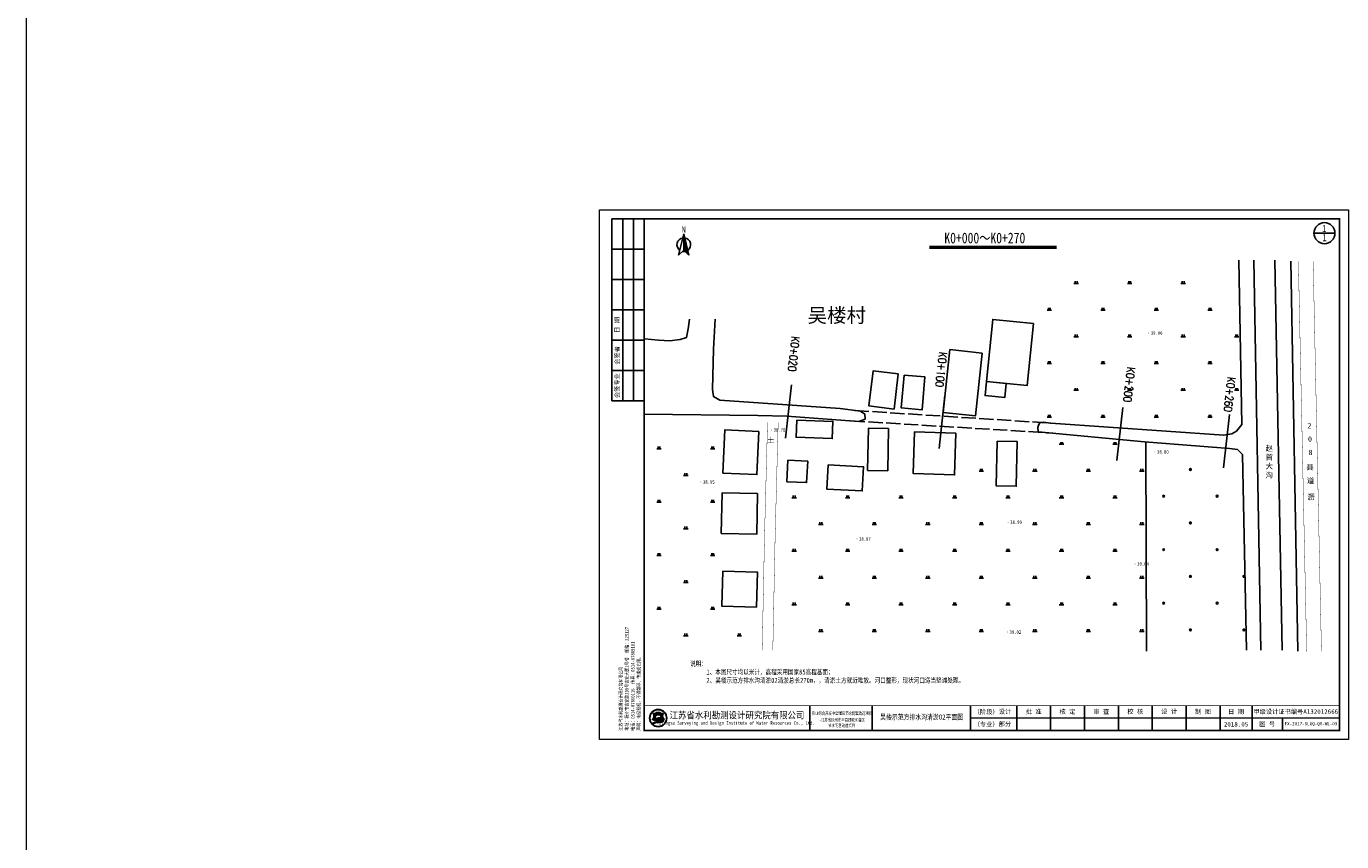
# Model space of a CAD drawing. Extents: x 464172 to 473094, y 3847158 to 3855433.
# Tile 66 of 98: x 469570 to 470307, y 3848734 to 3849191. Entities that reach past the tile are written whole.
import ezdxf
from ezdxf.enums import TextEntityAlignment as Align

# ---------------------------------------------------------------- set-up
doc = ezdxf.new("R2010")
doc.units = 0
doc.linetypes.add('X2', pattern=[10, 8, -2])
doc.linetypes.add('X3', pattern=[5, 4, -1])
doc.layers.get('0').update_dxf_attribs({"linetype": 'CONTINUOUS'})
doc.layers.add('0.13文字', color=3, linetype='CONTINUOUS', lineweight=13)
doc.layers.add('文字', color=7, linetype='CONTINUOUS', lineweight=15)
for name, color, linetype in [('DIMTEX', 7, 'CONTINUOUS'), ('DLSS', 4, 'CONTINUOUS'), ('DMX', 1, 'CONTINUOUS'), ('GCD', 9, 'CONTINUOUS'), ('JMD', 6, 'CONTINUOUS'), ('LINE', 7, 'CONTINUOUS'), ('SXSS', 5, 'CONTINUOUS'), ('ZBTZ', 8, 'CONTINUOUS'), ('断面', 7, 'CONTINUOUS')]:
    doc.layers.add(name, color=color, linetype=linetype)
doc.styles.add('-仿宋_GB2312', font='FangSong_GB2312.ttf')
doc.styles.add('HZ', font='rs.shx', dxfattribs={"width": 0.8, "bigfont": 'hztxt.shx'})
doc.styles.add('LYJFS', font='times.ttf', dxfattribs={"width": 0.7})
doc.styles.get("Standard").update_dxf_attribs({"font": 'rs.shx', "bigfont": 'hztxt.shx'})
doc.styles.add('STYLE2', font='txt', dxfattribs={"width": 0.8})
doc.styles.add('仿宋', font='FangSong_GB2312.ttf', dxfattribs={"width": 0.8})
doc.styles.add('仿宋体', font='FangSong_GB2312.ttf', dxfattribs={"width": 0.8})
doc.styles.add('宋体', font='txt')
doc.styles.add('正等线体', font='simhei.ttf')
doc.styles.add('黑体', font='simhei.ttf')
doc.linetypes.add('1161', pattern='A,0,[149,AAA.SHX,S=0.15,R=0,X=0,Y=0],-1.6', length=1.6)
doc.linetypes.add('833', pattern='A,2,[150,AAA.SHX,S=0.8,R=0,X=0,Y=0.8],2,[150,AAA.SHX,S=2,R=0,X=0,Y=2],1e-11', length=4.00000000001)

# ---------------------------------------------------------------- blocks, each defined once
blk = doc.blocks.new('gc119')
for p, q in [((-1.25, 0), (1.25, 0)), ((-0.5, 1.3), (-0.5, 0)), ((0.5, 1.3), (0.5, 0))]:
    blk.add_line(p, q)
blk = doc.blocks.new('gc170')
at = {"linetype": 'Continuous'}
blk.add_circle((0, 0), 0.5, dxfattribs=at)
blk = doc.blocks.new('GC200')
at = {"linetype": 'Continuous', "const_width": 0.2, "flags": 128}
blk.add_lwpolyline([(-0.1, 0, 1), (0.1, 0, 1)], format="xyb", close=True, dxfattribs=at)
blk = doc.blocks.new('A$C67844AE1')
at = {"color": 7, "linetype": 'ByBlock', "lineweight": -3}
for p, q in [((-68.54528065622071, 12.60233967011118), (-102.4539569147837, -126.4874291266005)), ((-68.54528065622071, 12.60233967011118), (-68.54528065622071, -93.55508338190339)), ((-68.54528065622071, 12.60233967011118), (-34.63660439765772, -126.4874291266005)), ((-68.54528065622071, 6.444916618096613), (-66.57848399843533, 4.534749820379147)), ((-75.16375737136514, -13.81146217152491), (-75.00695480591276, -13.90275762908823)), ((-68.54528065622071, -3.555083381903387), (-63.38429603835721, -8.56746807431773)), ((-68.54528065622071, -13.55508338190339), (-60.19010807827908, -21.66968596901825)), ((-68.54528065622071, -23.55508338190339), (-56.99592011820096, -34.77190386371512)), ((-68.54528065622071, -33.55508338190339), (-53.80173215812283, -47.874121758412)), ((-68.54528065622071, -43.55508338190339), (-50.60754419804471, -60.97633965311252)), ((-68.54528065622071, -53.55508338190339), (-47.4133562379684, -74.0785575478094)), ((-68.54528065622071, -63.55508338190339), (-44.21916827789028, -87.18077544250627)), ((-68.54528065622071, -73.55508338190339), (-41.02498031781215, -100.282993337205)), ((-68.54528065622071, -83.55508338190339), (-37.83079235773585, -113.3852112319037)), ((-68.54528065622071, -93.55508338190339), (-102.4539569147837, -126.4874291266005)), ((-68.54528065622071, -93.55508338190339), (-34.63660439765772, -126.4874291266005))]:
    blk.add_line(p, q, dxfattribs=at)
for start, end in [(98.47002997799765, 234.1282238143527), (305.8717761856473, 81.52997002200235), (258.3564658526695, 281.6435341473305)]:
    blk.add_arc((-68.54528065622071, -58.56304133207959), 44.66625879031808, start, end, dxfattribs=at)
at = {"color": 7, "linetype": 'ByBlock', "lineweight": -3, "insert": (-82.5777418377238, 61.776892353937), "char_height": 40, "width": 53.56766932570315, "attachment_point": 1}
blk.add_mtext('{\\fSimSun|b0|i0|c134|p2;N}', dxfattribs=at)
blk = doc.blocks.new('TK')
h = blk.add_hatch(color=152)
h.dxf.hatch_style = 1
h.paths.add_polyline_path([(37.76634519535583, 12, 1), (28.08865389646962, 12, 1)])
h.paths.add_polyline_path([(37.60348109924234, 12, 1), (28.2515179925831, 12, 1)], flags=16)
h = blk.add_hatch(color=152)
h.dxf.hatch_style = 1
edge = h.paths.add_edge_path()
edge.add_arc((34.80941884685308, 9.57513306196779), 1.461698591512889, 43.31770961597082, 70.37003522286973)
edge.add_arc((33.42980450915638, 5.707128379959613), 5.568375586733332, 70.37003522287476, 84.52854590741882)
edge.add_arc((32.84297213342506, -0.4193509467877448), 11.72289597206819, 84.5285459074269, 95.17746754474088)
edge.add_arc((32.98455917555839, 9.871856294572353), 1.831337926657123, 111.7965680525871, 130.9174013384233, ccw=False)
edge.add_arc((34.88031159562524, 5.13131362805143), 6.936886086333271, 98.84274785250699, 111.79656805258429, ccw=False)
edge.add_arc((35.94667124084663, -1.723120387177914), 13.873772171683, 95.21036804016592, 98.84274785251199, ccw=False)
edge.add_ellipse((32.92749954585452, 12.29239219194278), major_axis=(-1.773815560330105, 0), ratio=0.8776980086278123, start_angle=172.6538623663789, end_angle=176.9129867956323)
edge.add_arc((34.51986391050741, 1.961408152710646), 10.24870363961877, 88.99992913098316, 98.52267106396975)
edge.add_arc((34.12653419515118, 4.586133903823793), 7.594670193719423, 98.5226710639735, 116.8491039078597)
edge.add_arc((31.25213164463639, 10.26438648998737), 1.230336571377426, 116.8491039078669, 139.2900683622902)
edge.add_arc((30.4676556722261, 10.93937889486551), 0.1954369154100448, 139.2900683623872, 263.050638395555)
edge.add_arc((30.65080526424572, 12.44199033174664), 1.70916902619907, 263.0506383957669, 272.136251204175)
edge.add_arc((31.81845295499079, -18.86063964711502), 29.61523112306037, 88.46268833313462, 92.13625120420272, ccw=False)
edge.add_arc((32.47617160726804, 5.646726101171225), 5.099041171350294, 68.07113774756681, 88.46268833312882, ccw=False)
edge.add_arc((36.58583429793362, -10.91731876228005), 21.4080615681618, 95.91294384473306, 98.79521578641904)
edge.add_arc((35.21854840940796, -2.080308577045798), 12.46590188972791, 98.79521578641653, 117.8496747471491)
edge.add_arc((93.71745628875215, -228.4932874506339), 245.9934265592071, 104.7703900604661, 105.15790668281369, ccw=False)
edge.add_line((31.00239690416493, 9.371353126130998), (30.1988762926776, 9.045501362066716))
edge.add_arc((51.56004769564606, -88.12407086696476), 99.48982566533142, 100.90627282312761, 102.39834375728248, ccw=False)
edge.add_line((32.73627937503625, 9.568770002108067), (32.12568198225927, 9.380185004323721))
edge.add_arc((29.81630978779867, 37.97211086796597), 28.68503833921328, 274.6177604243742, 279.6944367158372)
edge.add_arc((33.87653895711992, 14.20489681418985), 4.573507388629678, 279.694436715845, 287.6119267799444)
edge.add_arc((34.76080719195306, 11.41934212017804), 1.650966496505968, 287.6119267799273, 311.5140981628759)
edge.add_arc((35.67269695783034, 10.38914913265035), 0.2751610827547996, 311.5140981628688, 403.3177096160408)
edge = h.paths.add_edge_path()
edge.add_arc((37.34861352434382, 13.13700107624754), 2.066422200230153, 138.9741968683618, 204.1180883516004, ccw=False)
edge.add_line((35.78967558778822, 14.49339822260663), (34.09257231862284, 14.49339822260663))
edge.add_line((34.09257231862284, 14.49339822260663), (34.09257231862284, 15.08006279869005))
edge.add_line((34.09257231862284, 15.08006279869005), (31.76242677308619, 15.08006279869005))
edge.add_line((31.76242677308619, 15.08006279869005), (31.76242677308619, 14.49339822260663))
edge.add_line((31.76242677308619, 14.49339822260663), (30.06532350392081, 14.49339822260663))
edge.add_arc((28.50638556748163, 13.13700107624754), 2.066422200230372, -24.118088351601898, 41.0258031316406, ccw=False)
edge.add_arc((26.96985351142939, 13.82490731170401), 3.749914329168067, 314.34412131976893, 335.8819116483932, ccw=False)
edge.add_arc((28.92445619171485, 14.17747440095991), 3.106664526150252, 282.3877277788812, 290.1465811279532)
edge.add_arc((25.86021252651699, 22.52986678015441), 12.00340818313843, 290.1465811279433, 296.6495194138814)
edge.add_ellipse((32.92749954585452, 12.29239219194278), major_axis=(-1.773815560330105, 0), ratio=0.8776980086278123, start_angle=176.9129867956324, end_angle=378.37473811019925, ccw=False)
edge.add_ellipse((32.92749954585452, 12.29239219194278), major_axis=(-1.773815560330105, 0), ratio=0.8776980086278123, start_angle=172.653862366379, end_angle=176.9129867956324, ccw=False)
edge.add_ellipse((32.92749954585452, 12.29239219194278), major_axis=(-1.773815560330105, 0), ratio=0.8776980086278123, start_angle=161.6252618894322, end_angle=172.653862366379, ccw=False)
edge.add_arc((39.99478656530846, 22.52986678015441), 12.00340818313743, 243.3504805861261, 249.853418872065)
edge.add_arc((36.93054290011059, 14.17747440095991), 3.106664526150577, 249.8534188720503, 257.61227222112)
edge.add_arc((38.88514558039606, 13.82490731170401), 3.74991432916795, 204.1180883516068, 225.6558786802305, ccw=False)
at = {"lineweight": 0}
for p, q in [((0, 0), (0, 297)), ((0, 297), (420, 297)), ((420, 297), (420, 0)), ((415, 12), (208, 12)), ((420, 0), (0, 0))]:
    blk.add_line(p, q, dxfattribs=at)
for p, q in [((25, 292), (7, 292)), ((7, 292), (7, 190)), ((13, 292), (13, 190)), ((19, 292), (19, 190)), ((25, 275), (7, 275)), ((25, 258), (7, 258)), ((25, 241), (7, 241)), ((25, 224), (7, 224)), ((25, 207), (7, 207)), ((25, 190), (7, 190)), ((118, 19), (118, 5)), ((153, 19), (153, 5)), ((208, 19), (208, 5)), ((234, 19), (234, 5)), ((253, 19), (253, 5)), ((272, 19), (272, 5)), ((291, 19), (291, 5)), ((310, 19), (310, 5)), ((329, 19), (329, 5)), ((348, 19), (348, 5)), ((366, 19), (366, 5)), ((383, 12), (383, 5))]:
    blk.add_line(p, q)
at = {"lineweight": 0, "const_width": 1}
blk.add_lwpolyline([(25, 292), (415, 292), (415, 5), (25, 5)], close=True, dxfattribs=at)
at = {"lineweight": 0, "const_width": 0.4}
blk.add_lwpolyline([(415, 19), (25, 19)], dxfattribs=at)
at = {"color": 152}
for points in [[(31.24412181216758, 11.80161767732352, -0.02838203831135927), (29.99446309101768, 11.26089254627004, -0.03386732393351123), (29.59091690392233, 11.14313846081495, 0.09425397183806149), (30.39241989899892, 12.29262248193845, 0.2921547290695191), (30.06532350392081, 14.49339822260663), (31.76242677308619, 14.49339822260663), (31.76242677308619, 15.08006279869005), (34.09257231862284, 15.08006279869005), (34.09257231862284, 14.49339822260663), (35.78967558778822, 14.49339822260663, 0.29215472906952), (35.46257919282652, 12.29262248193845, 0.09425397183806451), (36.2640821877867, 11.14313846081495, -0.03386732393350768), (35.86053600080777, 11.26089254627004, -0.02838203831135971), (34.61087727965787, 11.80161767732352)], [(34.69874112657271, 12.20855064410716, 0.04157472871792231), (33.0009984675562, 12.09693843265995, 0.08013502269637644), (30.6964595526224, 11.36209164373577, 0.09823132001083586), (30.31951032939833, 11.06684867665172, 0.599439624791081), (30.44400935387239, 10.74537776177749, 0.03966424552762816), (30.71451621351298, 10.73400916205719, -0.01603031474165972), (32.61296833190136, 10.7439319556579, -0.08921046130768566), (34.38043466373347, 10.37684270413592, 0.01257694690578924), (33.31247064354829, 10.23900867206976, 0.08333285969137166), (29.39506013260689, 8.941746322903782, -0.001690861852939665), (31.00239690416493, 9.371353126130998), (30.1988762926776, 9.045501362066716, -0.006510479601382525), (32.73627937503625, 9.568770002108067), (32.12568198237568, 9.380185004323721, 0.02215480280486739), (34.64668864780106, 9.696699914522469, 0.03456031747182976), (35.26033732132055, 9.845760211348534, 0.1046726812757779), (35.85507491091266, 10.18311053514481, 0.4234638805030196), (35.87289335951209, 10.57792154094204, 0.1185893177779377), (35.30046801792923, 10.95188049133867, 0.06185687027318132), (33.96074808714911, 11.25013348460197, 0.04649815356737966), (31.78508714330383, 11.25571519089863, -0.08362449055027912), (32.30456102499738, 11.57226833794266, -0.05658197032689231), (33.81395195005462, 11.9857476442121, -0.01585057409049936), (34.68675527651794, 12.09332510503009)]]:
    blk.add_lwpolyline(points, format="xyb", dxfattribs=at)
for radius in [4.838845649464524, 4.675981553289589]:
    blk.add_circle((32.92749954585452, 12), radius, dxfattribs=at)
blk.add_arc((34.88031159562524, 5.13131362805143), 6.936886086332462, 98.84274785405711, 111.7965680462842, dxfattribs=at)
for start_param, end_param in [(2.820892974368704, 6.603884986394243), (3.013378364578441, 3.087714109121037)]:
    blk.add_ellipse((32.92749954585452, 12.29239219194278), major_axis=(-1.773815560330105, 0), ratio=0.8776980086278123, start_param=start_param, end_param=end_param, dxfattribs=at)
at = {"style": '宋体'}
for s, height, width, p in [('江苏省水利勘测设计研究院有限公司', 3.75, 0.9, (77.12731924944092, 13.75084589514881)), ('农业综合开发中型灌区节水配套改造项目', 1.8, 0.75, (136, 14.74047347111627)), ('Jiangsu Surveying and Design Institute of Water Resources Co., Ltd.', 2, 0.8, (76.9551912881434, 9.01340379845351)), ('-江苏省徐州市丰县四联河灌区', 1.8, 0.75, (136, 11.02926161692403)), ('节水配套改造项目', 1.8, 0.75, (135.8399052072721, 7.880905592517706))]:
    blk.add_text(s, height=height, dxfattribs=dict(at, width=width)).set_placement(p, align=Align.MIDDLE)
at = {"style": 'LYJFS'}
for s, p in [('（阶段）', (216.8339300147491, 15.5)), ('（专业）', (216.8339300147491, 8.5))]:
    blk.add_text(s, height=2.5, dxfattribs=at).set_placement(p, align=Align.MIDDLE_CENTER)
at = {"style": '仿宋'}
blk.add_text('2018.05', height=2.5, dxfattribs=at).set_placement((357, 8.5), align=Align.MIDDLE)
at = {"rotation": 90}
for s, insert, char_height, attachment_point, style in [('日 期', (10, 232.5), 2.5, 5, '宋体'), ('会签者', (10, 215.5), 2.5, 5, '宋体'), ('会签专业', (10, 198.5), 2.5, 5, '宋体'), ('江苏省水利勘测设计研究院有限公司\\P地址：扬州市吉安路209号吉安大厦1号楼  邮编：225127\\P电话：0514-87860116  传真：0514-87889101\\P声明：未经授权，不得翻印、传播或它用。', (23.29513194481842, 4.918324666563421), 2, 7, '仿宋')]:
    blk.add_mtext(s, dxfattribs=dict(at, insert=insert, char_height=char_height, attachment_point=attachment_point, style=style))
at = {"char_height": 2.5, "attachment_point": 5, "style": '宋体'}
for s, insert in [('设计', (227.4021536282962, 15.5)), ('批 准', (243.5, 15.5)), ('核 定', (262.4375, 15.47222222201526)), ('审 查', (281.4305555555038, 15.47328627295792)), ('校 核', (300.4652777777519, 15.54328155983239)), ('设 计', (319.4722222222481, 15.59333057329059)), ('制 图', (338.4166666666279, 15.4779241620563)), ('日 期', (357, 15.5)), ('甲级设计证书编号A132012666', (390.5, 15.5)), ('部分', (227.4021536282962, 8.5)), ('图 号', (374.5, 8.5))]:
    blk.add_mtext(s, dxfattribs=dict(at, insert=insert))

msp = doc.modelspace()

# ---------------------------------------------------------------- linework, layer by layer
at = {"layer": 'DIMTEX', "linetype": 'Continuous'}
msp.add_line((470076.1244628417, 3849066.510374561), (470147.4161379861, 3849066.510374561), dxfattribs=at)
at = {"layer": 'DIMTEX', "color": 1, "linetype": 'Continuous'}
msp.add_line((470076.1449556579, 3849067.472816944), (470147.4161379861, 3849067.472816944), dxfattribs=at)
at = {"layer": 'DLSS', "color": 8, "linetype": 'Continuous', "const_width": 0.2, "elevation": 39.936, "flags": 128}
msp.add_lwpolyline([(470287.7387821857, 3848840.340254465), (470283.0819793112, 3849059.159193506)], dxfattribs=at)
at = {"layer": 'DLSS', "color": 8, "linetype": 'Continuous', "const_width": 0.2, "flags": 128}
for points in [[(470296.0256729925, 3848840.340254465), (470291.3688701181, 3849059.159193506)], [(470296.0256729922, 3848840.340254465), (470291.3688701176, 3849059.159193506)], [(469988.3212294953, 3848840.948408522), (469989.6226412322, 3848905.078440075), (469991.3281718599, 3848968.6001922)]]:
    msp.add_lwpolyline(points, dxfattribs=at)
at = {"layer": 'DLSS', "color": 8, "linetype": 'X3', "const_width": 0.2, "flags": 128}
msp.add_lwpolyline([(469982.3677077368, 3848840.948408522), (469983.6719659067, 3848905.218704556), (469985.3780199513, 3848968.759951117)], dxfattribs=at)
at = {"layer": 'DMX', "linetype": 'Continuous'}
for points in [[(469998.7441438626, 3848989.762414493), (469995.4585431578, 3848959.942876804)], [(470084.8224352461, 3848983.865242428), (470081.5368345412, 3848954.045704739)], [(470184.5950868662, 3848977.125955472), (470181.3094861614, 3848947.306417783)], [(470244.4586778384, 3848973.082383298), (470241.1730771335, 3848943.262845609)]]:
    msp.add_lwpolyline(points, dxfattribs=at)
at = {"layer": 'JMD', "color": 8, "linetype": 'Continuous', "flags": 128}
for points in [[(470134.5369916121, 3849024.177089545), (470131.0204053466, 3848989.452683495), (470108.1558235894, 3848991.768209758), (470111.6724098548, 3849026.492615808)], [(470105.6824872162, 3849007.637546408), (470101.9105482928, 3848972.378728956), (470083.870629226, 3848974.30861424), (470087.6425681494, 3849009.567431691)], [(470058.6842596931, 3848995.915800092), (470056.3078616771, 3848976.236716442), (470042.2010400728, 3848977.940221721), (470044.5774380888, 3848997.61930537)], [(470061.9093987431, 3848995.237199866), (470060.3817033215, 3848976.830478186), (470072.1427953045, 3848975.854347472), (470073.670490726, 3848994.261069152)], [(470108.1558235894, 3848991.768209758), (470119.1977254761, 3848990.649981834), (470118.3882876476, 3848982.657216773), (470107.3463857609, 3848983.775444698)], [(470001.7883970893, 3848970.075711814), (470022.0181473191, 3848969.29307089), (470021.6453331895, 3848959.656548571), (470001.4155829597, 3848960.439189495)], [(469980.4521699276, 3848963.725462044), (469979.3862080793, 3848939.488091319), (469960.3203619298, 3848940.326609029), (469961.3863237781, 3848964.563979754)], [(470053.205613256, 3848965.274620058), (470052.8045369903, 3848941.624079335), (470041.5117439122, 3848941.815587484), (470041.912820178, 3848965.466128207)], [(470090.998882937, 3848962.719885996), (470090.2570417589, 3848939.31240828), (470067.1190322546, 3848940.04570934), (470067.8608734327, 3848963.453187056)], [(470114.1193882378, 3848958.199034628), (470113.5313813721, 3848933.179841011), (470124.8119267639, 3848932.914723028), (470125.3999336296, 3848957.933916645)], [(469996.8015438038, 3848947.494489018), (469996.2122299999, 3848935.493535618), (470007.2938497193, 3848934.94936623), (470007.8831635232, 3848946.95031963)], [(470019.3195506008, 3848944.96100225), (470039.1949283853, 3848943.880533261), (470038.4567225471, 3848930.301133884), (470018.5813447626, 3848931.381602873)], [(469979.8238017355, 3848928.800336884), (469979.2955296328, 3848906.032323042), (469959.3867415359, 3848906.494254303), (469959.9150136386, 3848929.262268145)], [(469960.2636651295, 3848885.300992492), (469959.700144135, 3848865.749414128), (469979.1081508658, 3848865.190031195), (469979.6716718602, 3848884.741609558)]]:
    msp.add_lwpolyline(points, close=True, dxfattribs=at)
at = {"layer": 'SXSS', "color": 8, "linetype": '833', "elevation": 40.9941, "flags": 128}
for points in [[(470249.6262477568, 3849059.767347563), (470251.4283766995, 3848967.49691101)], [(470251.7564085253, 3848950.70142038), (470253.8999887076, 3848840.948408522)]]:
    msp.add_lwpolyline(points, dxfattribs=at)
at = {"layer": 'SXSS', "color": 8, "linetype": 'Continuous', "flags": 128}
for points in [[(470262.0367491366, 3848840.948408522), (470258.0108424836, 3849059.767347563)], [(470273.9355648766, 3848840.948408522), (470269.9096582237, 3849059.767347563)]]:
    msp.add_lwpolyline(points, dxfattribs=at)
at = {"layer": 'SXSS', "color": 8, "linetype": '833', "flags": 128}
for points in [[(470282.8524676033, 3848840.340254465), (470278.8265609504, 3849059.159193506)], [(469941.5371338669, 3849026.62321412), (469940.8081988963, 3849021.26166815), (469939.9578434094, 3849016.405230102), (469936.4349530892, 3849015.19112059), (469930.6038946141, 3849014.58405507), (469924.2869626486, 3849014.948294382), (469916.3907880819, 3849015.555359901), (469916.1124555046, 3849015.461271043)]]:
    msp.add_lwpolyline(points, dxfattribs=at)
at = {"layer": 'SXSS', "color": 7, "linetype": '833', "flags": 128}
for points in [[(469916.1124555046, 3848973.315953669), (469979.8252624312, 3848972.655654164), (469996.1952013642, 3848972.27068421), (470036.6385957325, 3848969.287258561), (470040.1051723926, 3848970.634621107), (470039.9125912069, 3848973.425572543), (470037.5052495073, 3848974.965387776), (470026.0462845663, 3848976.601472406), (469958.665741, 3848981.195968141), (469955.1428122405, 3848983.25996938), (469954.5354319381, 3848987.145124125), (469955.0213438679, 3849009.849030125), (469955.9946228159, 3849026.587612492)], [(470251.4283766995, 3848967.49691101), (470248.3247960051, 3848963.837898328), (470245.8234700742, 3848962.419022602), (470241.2918925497, 3848961.599354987), (470144.1572098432, 3848968.363119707), (470140.0063741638, 3848968.792284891), (470138.0979753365, 3848968.410802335), (470137.3823113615, 3848967.266397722), (470136.9052020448, 3848965.788214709), (470137.2267472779, 3848963.508339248), (470196.8421944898, 3848957.869066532), (470244.5237107, 3848954.07922997), (470248.995293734, 3848953.533929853), (470251.7564085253, 3848950.70142038)]]:
    msp.add_lwpolyline(points, dxfattribs=at)
at = {"layer": 'SXSS', "color": 7, "linetype": 'X2', "flags": 128}
for points in [[(470034.2530922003, 3848975.429723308), (470146.860202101, 3848968.174902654)], [(470031.9806440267, 3848969.630866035), (470145.3032756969, 3848962.744346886)]]:
    msp.add_lwpolyline(points, dxfattribs=at)
at = {"layer": 'ZBTZ', "color": 8, "linetype": '1161', "flags": 128}
msp.add_lwpolyline([(470197.5477489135, 3848957.277026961), (470197.5477489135, 3848957.277026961), (470197.9021166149, 3848840.340254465)], dxfattribs=at)
at = {"layer": '断面', "color": 3, "lineweight": 15}
msp.add_line((469569.6374416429, 3855432.776576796), (469569.6374416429, 3847158.406155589), dxfattribs=at)
at = {"layer": '断面'}
msp.add_line((470291.8161986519, 3849074.901009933), (470303.6231926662, 3849074.901009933), dxfattribs=at)
msp.add_circle((470297.719695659, 3849074.901009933), 5.903497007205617, dxfattribs=at)

# ---------------------------------------------------------------- block references
at = {"layer": 'GCD', "color": 8, "linetype": 'Continuous'}
ref = msp.add_blockref('GC200', (470199.127452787, 3849018.909267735, 39.05741544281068), dxfattribs=at)
ref.add_attrib('height', '39.06', dxfattribs={"linetype": 'Continuous', "height": 2, "style": '正等线体', "width": 0.8}).set_placement((470200.327452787, 3849018.909267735, 39.05741544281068), align=Align.MIDDLE_LEFT)
ref = msp.add_blockref('GC200', (469987.6129226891, 3848964.501580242, 38.7), dxfattribs=at)
ref.add_attrib('height', '38.70', dxfattribs={"linetype": 'Continuous', "height": 2, "style": '正等线体', "width": 0.8}).set_placement((469988.8129226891, 3848964.501580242, 38.7), align=Align.MIDDLE_LEFT)
ref = msp.add_blockref('GC200', (470202.6248193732, 3848952.189236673, 38.8), dxfattribs=at)
ref.add_attrib('height', '38.80', dxfattribs={"linetype": 'Continuous', "height": 2, "style": '正等线体', "width": 0.8}).set_placement((470203.8248193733, 3848952.189236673, 38.8), align=Align.MIDDLE_LEFT)
ref = msp.add_blockref('GC200', (469947.9717961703, 3848935.261989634, 38.95), dxfattribs=at)
ref.add_attrib('height', '38.95', dxfattribs={"linetype": 'Continuous', "height": 2, "style": '正等线体', "width": 0.8}).set_placement((469949.1717961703, 3848935.261989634, 38.95), align=Align.MIDDLE_LEFT)
ref = msp.add_blockref('GC200', (470120.2446615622, 3848912.7631297, 38.89889776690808), dxfattribs=at)
ref.add_attrib('height', '38.90', dxfattribs={"linetype": 'Continuous', "height": 2, "style": '正等线体', "width": 0.8}).set_placement((470121.4446615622, 3848912.7631297, 38.89889776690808), align=Align.MIDDLE_LEFT)
ref = msp.add_blockref('GC200', (470035.5031355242, 3848903.307287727, 38.86554970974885), dxfattribs=at)
ref.add_attrib('height', '38.87', dxfattribs={"linetype": 'Continuous', "height": 2, "style": '正等线体', "width": 0.8}).set_placement((470036.7031355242, 3848903.307287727, 38.86554970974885), align=Align.MIDDLE_LEFT)
ref = msp.add_blockref('GC200', (470191.4749453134, 3848889.375758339, 39.04308637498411), dxfattribs=at)
ref.add_attrib('height', '39.04', dxfattribs={"linetype": 'Continuous', "height": 2, "style": '正等线体', "width": 0.8}).set_placement((470192.6749453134, 3848889.375758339, 39.04308637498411), align=Align.MIDDLE_LEFT)
ref = msp.add_blockref('GC200', (470119.8704159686, 3848851.128327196, 39.0212434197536), dxfattribs=at)
ref.add_attrib('height', '39.02', dxfattribs={"linetype": 'Continuous', "height": 2, "style": '正等线体', "width": 0.8}).set_placement((470121.0704159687, 3848851.128327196, 39.0212434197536), align=Align.MIDDLE_LEFT)
at = {"layer": 'LINE', "color": 2, "xscale": 0.08574142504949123, "yscale": 0.0857414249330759, "zscale": 0.08574142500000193}
msp.add_blockref('A$C67844AE1', (469944.2788628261, 3849073.376840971, 4.660000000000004), dxfattribs=at)
at = {"layer": 'ZBTZ', "color": 8, "linetype": 'Continuous'}
for name, p in [('gc119', (470158.4637001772, 3849046.729072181)), ('gc119', (470188.4637001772, 3849046.729072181)), ('gc119', (470218.4637001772, 3849046.729072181)), ('gc119', (470143.4637001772, 3849031.729072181)), ('gc119', (470173.4637001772, 3849031.729072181)), ('gc119', (470203.4637001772, 3849031.729072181)), ('gc119', (470233.4637001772, 3849031.729072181)), ('gc119', (470158.4637001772, 3849016.729072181)), ('gc119', (470188.4637001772, 3849016.729072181)), ('gc119', (470218.4637001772, 3849016.729072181)), ('gc119', (470248.4637001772, 3849016.729072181)), ('gc119', (470143.4637001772, 3849001.729072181)), ('gc119', (470173.4637001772, 3849001.729072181)), ('gc119', (470203.4637001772, 3849001.729072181)), ('gc119', (470233.4637001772, 3849001.729072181)), ('gc119', (470158.4637001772, 3848986.729072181)), ('gc119', (470188.4637001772, 3848986.729072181)), ('gc119', (470218.4637001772, 3848986.729072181)), ('gc119', (470248.4637001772, 3848986.729072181)), ('gc119', (470143.4637001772, 3848971.729072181)), ('gc119', (470173.4637001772, 3848971.729072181)), ('gc119', (470203.4637001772, 3848971.729072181)), ('gc119', (470233.4637001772, 3848971.729072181)), ('gc119', (469924.5394250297, 3848954.001099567)), ('gc119', (469954.5394250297, 3848954.001099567)), ('gc119', (470150.2646035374, 3848956.444689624)), ('gc119', (470180.2646035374, 3848956.444689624)), ('gc119', (469939.5394250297, 3848939.001099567)), ('gc119', (470105.2646035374, 3848941.444689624)), ('gc119', (470135.2646035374, 3848941.444689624)), ('gc119', (470165.2646035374, 3848941.444689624)), ('gc119', (470195.2646035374, 3848941.444689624)), ('gc170', (470222.5477489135, 3848942.337461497)), ('gc119', (469924.5394250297, 3848924.001099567)), ('gc119', (469954.5394250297, 3848924.001099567)), ('gc119', (470000.2646035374, 3848926.444689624)), ('gc119', (470030.2646035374, 3848926.444689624)), ('gc119', (470060.2646035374, 3848926.444689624)), ('gc119', (470090.2646035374, 3848926.444689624)), ('gc119', (470120.2646035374, 3848926.444689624)), ('gc119', (470150.2646035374, 3848926.444689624)), ('gc119', (470180.2646035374, 3848926.444689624)), ('gc170', (470207.5477489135, 3848927.337461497)), ('gc170', (470237.5477489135, 3848927.337461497)), ('gc119', (469939.5394250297, 3848909.001099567)), ('gc119', (470015.2646035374, 3848911.444689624)), ('gc119', (470045.2646035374, 3848911.444689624)), ('gc119', (470075.2646035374, 3848911.444689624)), ('gc119', (470105.2646035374, 3848911.444689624)), ('gc119', (470135.2646035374, 3848911.444689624)), ('gc119', (470165.2646035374, 3848911.444689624)), ('gc119', (470195.2646035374, 3848911.444689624)), ('gc170', (470222.5477489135, 3848912.337461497)), ('gc119', (469924.5394250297, 3848894.001099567)), ('gc119', (469954.5394250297, 3848894.001099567)), ('gc119', (470000.2646035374, 3848896.444689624)), ('gc119', (470030.2646035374, 3848896.444689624)), ('gc119', (470060.2646035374, 3848896.444689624)), ('gc119', (470090.2646035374, 3848896.444689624)), ('gc119', (470120.2646035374, 3848896.444689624)), ('gc119', (470150.2646035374, 3848896.444689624)), ('gc119', (470180.2646035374, 3848896.444689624)), ('gc170', (470207.5477489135, 3848897.337461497)), ('gc170', (470237.5477489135, 3848897.337461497)), ('gc119', (469939.5394250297, 3848879.001099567)), ('gc119', (470015.2646035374, 3848881.444689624)), ('gc119', (470045.2646035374, 3848881.444689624)), ('gc119', (470075.2646035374, 3848881.444689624)), ('gc119', (470105.2646035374, 3848881.444689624)), ('gc119', (470135.2646035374, 3848881.444689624)), ('gc119', (470165.2646035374, 3848881.444689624)), ('gc119', (470195.2646035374, 3848881.444689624)), ('gc170', (470222.5477489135, 3848882.337461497)), ('gc170', (470252.5477489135, 3848882.337461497)), ('gc119', (469924.5394250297, 3848864.001099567)), ('gc119', (469954.5394250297, 3848864.001099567)), ('gc119', (470000.2646035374, 3848866.444689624)), ('gc119', (470030.2646035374, 3848866.444689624)), ('gc119', (470060.2646035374, 3848866.444689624)), ('gc119', (470090.2646035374, 3848866.444689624)), ('gc119', (470120.2646035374, 3848866.444689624)), ('gc119', (470150.2646035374, 3848866.444689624)), ('gc119', (470180.2646035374, 3848866.444689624)), ('gc170', (470207.5477489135, 3848867.337461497)), ('gc170', (470237.5477489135, 3848867.337461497)), ('gc119', (469939.5394250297, 3848849.001099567)), ('gc119', (469969.5394250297, 3848849.001099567)), ('gc119', (470015.2646035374, 3848851.444689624)), ('gc119', (470045.2646035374, 3848851.444689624)), ('gc119', (470075.2646035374, 3848851.444689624)), ('gc119', (470105.2646035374, 3848851.444689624)), ('gc119', (470135.2646035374, 3848851.444689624)), ('gc119', (470165.2646035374, 3848851.444689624)), ('gc119', (470195.2646035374, 3848851.444689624)), ('gc170', (470222.5477489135, 3848852.337461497)), ('gc170', (470252.5477489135, 3848852.337461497))]:
    msp.add_blockref(name, p, dxfattribs=at)
at = {"layer": '断面', "xscale": 1.000049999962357, "yscale": 1.000049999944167, "zscale": 1.000049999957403}
msp.add_blockref('TK', (469891.1112055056, 3848790.874135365), dxfattribs=at)

# ---------------------------------------------------------------- texts
at = {"linetype": 'Continuous', "style": 'HZ', "width": 0.8}
for s, p in [('K0+020', (469995.4571893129, 3848997.751626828)), ('K0+100', (470078.1341188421, 3848989.04663204)), ('K0+200', (470183.562236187, 3848980.543309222)), ('K0+260', (470239.877054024, 3848975.046199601))]:
    msp.add_text(s, height=4.5, rotation=263.7123522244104, dxfattribs=at).set_placement(p, align=Align.BOTTOM_RIGHT)
at = {"color": 8, "linetype": 'Continuous', "lineweight": -3, "insert": (470264.644441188, 3848955.699298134, 38.85), "char_height": 3, "width": 3.388595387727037, "attachment_point": 1, "style": '黑体'}
msp.add_mtext('赵首大沟', dxfattribs=at)
at = {"insert": (469941.9284855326, 3848834.788815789), "char_height": 2.8, "attachment_point": 1, "style": '仿宋体'}
msp.add_mtext('说明：\\P     1、本图尺寸均以米计，高程采用国家85高程基面； \\P     2、吴楼示范方排水沟清淤02清淤总长270m，，清淤土方就近堆放。河口整形，现状河口适当垫滩处理。', dxfattribs=at)
at = {"layer": '0.13文字', "linetype": 'Continuous', "lineweight": 13, "insert": (470273.9494768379, 3848800.650254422), "char_height": 1.8, "width": 55.55091040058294, "attachment_point": 1, "style": 'LYJFS'}
msp.add_mtext('{\\fFangSong_GB2312|b0|i0|c134|p49;\\W1;\\C7; FX-2017-SLGQ-QY-WL-03}', dxfattribs=at)
at = {"layer": 'DIMTEX', "linetype": 'Continuous', "style": 'STYLE2', "width": 0.8}
for s, height, p in [('1', 4.0002, (470296.4458379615, 3849075.494188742)), ('K0+000～K0+270', 6.000299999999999, (470084.5024212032, 3849069.19853719)), ('1', 4.0002, (470296.6475084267, 3849070.389034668))]:
    msp.add_text(s, height=height, dxfattribs=at).set_placement(p)
at = {"layer": 'DLSS', "color": 8, "linetype": 'Continuous', "style": '黑体'}
for s, p in [('2', (470288.1627898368, 3848965.366717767)), ('0', (470288.4724800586, 3848957.883226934)), ('8', (470288.7821702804, 3848950.3997361)), ('县', (470287.456919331, 3848942.099062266)), ('道', (470287.7666095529, 3848934.615571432)), ('沥', (470288.1243237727, 3848925.378710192))]:
    msp.add_text(s, height=3, dxfattribs=at).set_placement(p)
msp.add_text('土', height=3, dxfattribs=at).set_placement((469987.228534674, 3848958.926436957), align=Align.MIDDLE)
at = {"layer": 'JMD', "color": 8, "linetype": 'Continuous', "style": '黑体'}
msp.add_text('吴楼村', height=8, dxfattribs=at).set_placement((470024.2233838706, 3849028.932855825), align=Align.MIDDLE)
at = {"layer": '文字', "color": 7, "style": '-仿宋_GB2312', "width": 0.8}
msp.add_text('吴楼示范方排水沟清淤02平面图', height=2.93281657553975, dxfattribs=at).set_placement((470048.5443030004, 3848802.003993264))

doc.saveas('drawing.dxf')
